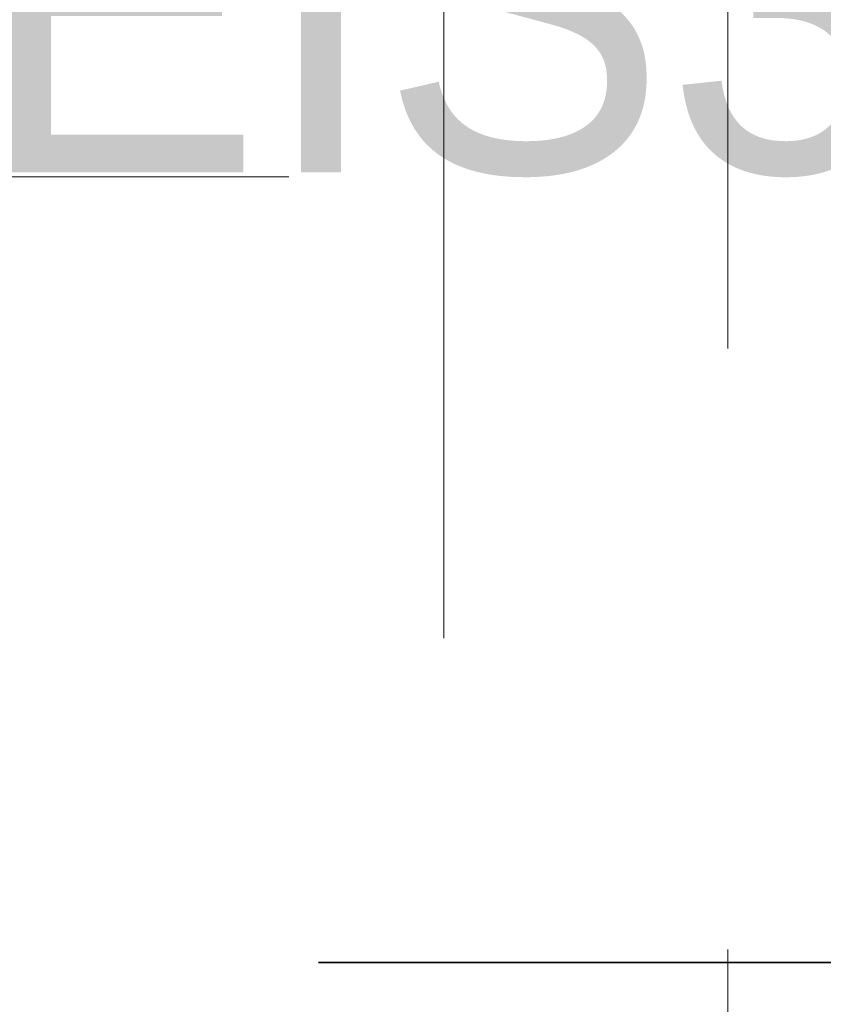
# Model space of a CAD drawing. Header units: centimetres. Extents: x -1737 to 22393, y -8842 to 3838.
# Tile 74 of 167: x -650 to -608, y 1389 to 1441. Entities that reach past the tile are written whole.
import ezdxf

# ---------------------------------------------------------------- set-up
doc = ezdxf.new("R2010")
doc.units = ezdxf.units.CM
for name, pattern in [('Dash', [60, 30, -30]), ('Hidden', [71.4375, 47.625, -23.8125]), ('Oś', [222.25, 127, -31.75, 31.75, -31.75]), ('Ukryte', [71.438, 47.625, -23.813])]:
    doc.linetypes.add(name, pattern=pattern)
for name, color, linetype, lineweight in [('A-DETL', 90, 'Continuous', 9), ('A-DETL-HDLN', 90, 'Ukryte', 9), ('A-DOOR', 31, 'Continuous', 13), ('A-DOOR-HDLN', 31, 'Continuous', 13), ('G-ANNO-TEXT', 231, 'Continuous', 13), ('S-GRID', 1, 'Continuous', 13)]:
    doc.layers.add(name, color=color, linetype=linetype, lineweight=lineweight)
doc.styles.add('Arial', font='arial.ttf', dxfattribs={"width": 0.9, "height": 18})

# ---------------------------------------------------------------- blocks, each defined once
blk = doc.blocks.new('Schueco_FWS_ADS-70-HD_inw_Family-01 - FWS SI insert unit-2308021-3_piętro I __3_90 m_ - stan projektowany')
at = {"layer": 'A-DOOR-HDLN', "linetype": 'Dash', "lineweight": 9}
blk.add_line((-46.25, 98.194), (-46.25, 7.1), dxfattribs=at)
blk.add_arc((-46.25, 7.1), 91.094, 0, 90, dxfattribs=at)

msp = doc.modelspace()

# ---------------------------------------------------------------- linework, layer by layer
at = {"layer": 'A-DETL', "linetype": 'Hidden', "lineweight": 35}
msp.add_line((-586.623, 1391.326), (-1192.623, 1391.326), dxfattribs=at)
at = {"layer": 'A-DETL-HDLN'}
msp.add_line((-627.623, 408.326), (-627.623, 2788.326), dxfattribs=at)
msp.add_line((-627.623, 408.326), (-627.623, 2788.326), dxfattribs=at)
at = {"layer": 'S-GRID', "linetype": 'Oś'}
msp.add_line((-612.623, 2884.269), (-612.623, 27.126), dxfattribs=at)

# ---------------------------------------------------------------- block references
at = {"layer": 'A-DOOR', "rotation": 90.0000000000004}
msp.add_blockref('Schueco_FWS_ADS-70-HD_inw_Family-01 - FWS SI insert unit-2308021-3_piętro I __3_90 m_ - stan projektowany', (-567.623, 1479.076), dxfattribs=at)

# ---------------------------------------------------------------- texts
at = {"layer": 'G-ANNO-TEXT', "color": 1, "insert": (-652.346, 1451.065), "char_height": 18, "width": 61.3575, "attachment_point": 1, "line_spacing_factor": 0.936439, "style": 'Arial'}
msp.add_mtext('\\pxt6.35,12.7,19.05,25.4,31.75,38.1,44.45,50.8,57.15,63.5,69.85,76.2,82.55,88.9,95.25,101.6,107.95,114.3,120.65,127,133.35,139.7,146.05,152.4,158.75,165.1,171.45,177.8,184.15,190.5,196.85,203.2;{EIS30}', dxfattribs=at)

doc.saveas('drawing.dxf')
